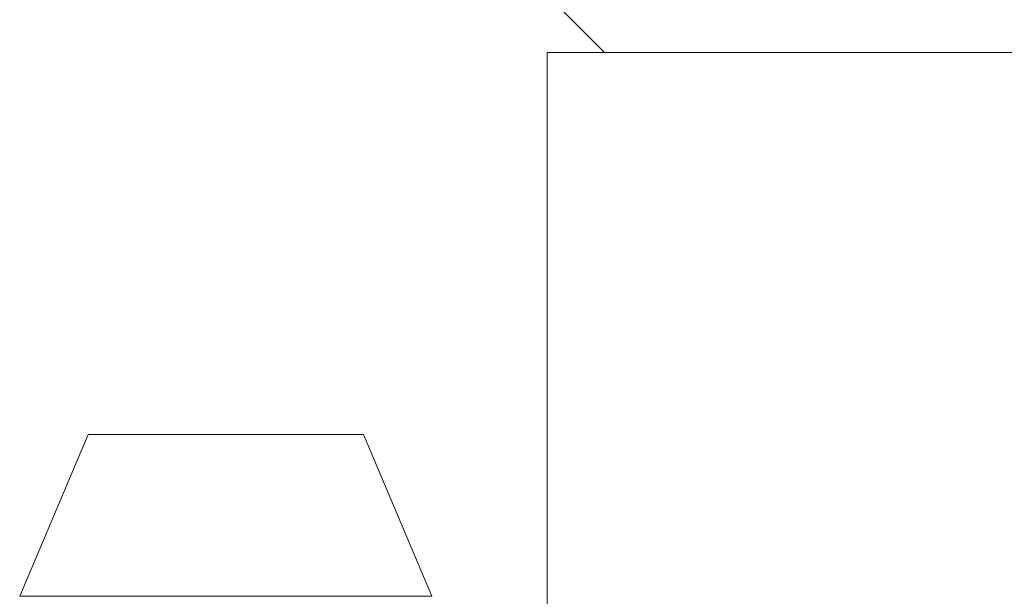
# Model space of a CAD drawing. Header units: inches. Extents: x 1.3 to 18.3, y 1.5 to 16.3.
# Tile 28 of 36: x 16.146 to 16.682, y 10.486 to 10.8. Entities that reach past the tile are written whole.
import ezdxf

# ---------------------------------------------------------------- set-up
doc = ezdxf.new("R2010")
doc.units = ezdxf.units.IN
doc.header["$MEASUREMENT"] = 0

msp = doc.modelspace()

# ---------------------------------------------------------------- linework, layer by layer
at = {"color": 7, "linetype": 'Continuous', "lineweight": 15}
for p, q in [((16.43305, 10.81367), (16.4643, 10.78242)), ((16.43305, 10.78242), (16.43305, 9.81082)), ((18.18305, 10.78242), (16.43305, 10.78242)), ((16.18305, 10.57442), (16.14581, 10.48637)), ((16.20546, 10.57442), (16.18305, 10.57442)), ((16.33305, 10.57442), (16.20546, 10.57442)), ((16.37029, 10.48637), (16.33305, 10.57442)), ((16.14581, 10.48637), (16.37029, 10.48637))]:
    msp.add_line(p, q, dxfattribs=at)

doc.saveas('drawing.dxf')
